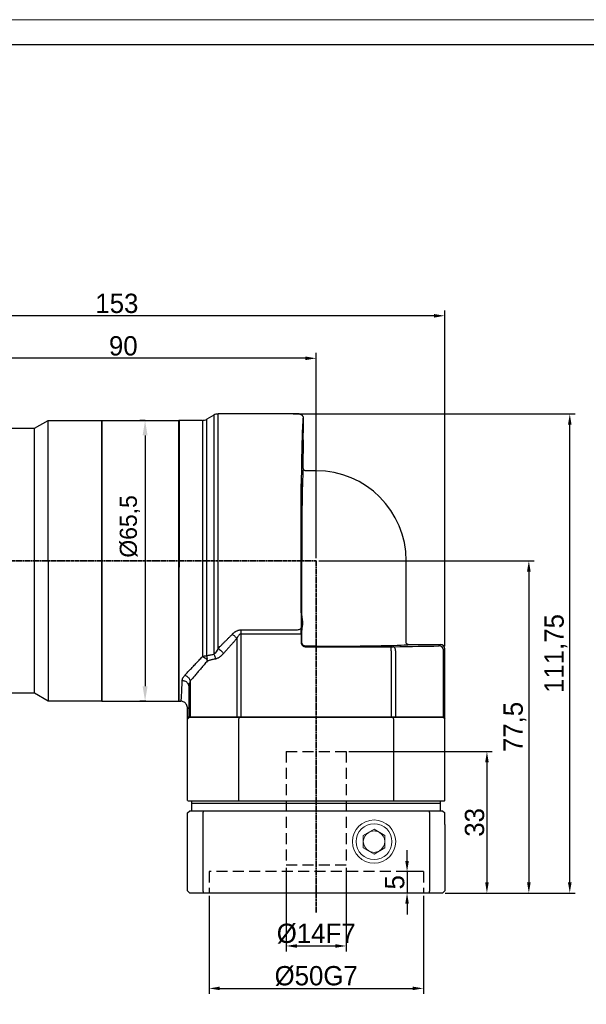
# Model space of a CAD drawing. Header units: millimetres. Extents: x 821 to 1314, y 1003 to 1351.
# Tile 7 of 9: x 1053 to 1185, y 1121 to 1351. Entities that reach past the tile are written whole.
import ezdxf

# ---------------------------------------------------------------- set-up
doc = ezdxf.new("R2010")
doc.units = ezdxf.units.MM
doc.header["$PDSIZE"] = -5
doc.linetypes.add('CENTER', pattern=[0.6, 0.375, -0.075, 0.075, -0.075])
doc.linetypes.add('DASHED', pattern=[19.05, 12.7, -6.35])
doc.layers.get('0').update_dxf_attribs({"lineweight": 18})
doc.layers.get('Defpoints').update_dxf_attribs({"lineweight": 18})
for name, color, linetype, lineweight in [('3中心线层', 1, 'CENTER', 35), ('4虚线层', 6, 'DASHED', 35), ('图框_外框线', 7, 'Continuous', 18), ('尺寸线', 7, 'Continuous', 18), ('尺寸线层', 3, 'Continuous', 18), ('标注线', 7, 'Continuous', 20), ('粗实线', 7, 'Continuous', 50)]:
    doc.layers.add(name, color=color, linetype=linetype, lineweight=lineweight)
doc.styles.add('工程字', font='txt')
doc.dimstyles.new('ISO-25', dxfattribs={"dimtxt": 4.5, "dimasz": 1, "dimexe": 1.25, "dimexo": 0.625, "dimtad": 1, "dimtxsty": '工程字', "dimcen": 2.5, "dimdle": 2, "dimadec": 0, "dimazin": 0, "dimtfac": 1, "dimtmove": 0, "dimatfit": 3, "dimfxl": 1, "dimarcsym": 0})
doc.dimstyles.new('副本 ISO-25', dxfattribs={"dimtxt": 4.5, "dimasz": 2.5, "dimexe": 1.25, "dimexo": 0.625, "dimtad": 1, "dimtxsty": '工程字', "dimcen": 2.5, "dimdle": 5, "dimadec": 0, "dimazin": 0, "dimtfac": 1, "dimtmove": 0, "dimatfit": 3, "dimfxl": 1, "dimtolj": 1, "dimarcsym": 0})

# ---------------------------------------------------------------- blocks, each defined once
blk = doc.blocks.new('*D5')
at = {"layer": 'Defpoints', "color": 0}
for p in [(1116.07, 1258.71), (1181.27, 1258.71), (1151.61, 1146.96)]:
    blk.add_point(p, dxfattribs=at)
at = {"layer": '尺寸线层', "color": 0, "lineweight": -2}
for p, q in [((1116.7, 1258.71), (1182.52, 1258.71)), ((1181.27, 1149.46), (1181.27, 1256.21)), ((1152.23, 1146.96), (1182.52, 1146.96))]:
    blk.add_line(p, q, dxfattribs=at)
at = {"layer": '尺寸线层', "color": 0}
for points in [[(1181.69, 1256.21), (1180.85, 1256.21), (1181.27, 1258.71)], [(1180.85, 1149.46), (1181.69, 1149.46), (1181.27, 1146.96)]]:
    blk.add_solid(points, dxfattribs=at)
at = {"layer": '尺寸线层', "color": 0, "insert": (1178.02, 1202.84), "char_height": 4.5, "attachment_point": 5, "rotation": 90, "style": '工程字'}
blk.add_mtext('\\A1;111,75', dxfattribs=at)
blk = doc.blocks.new('*D6')
at = {"layer": 'Defpoints', "color": 0}
for p in [(1032.11, 1271.69), (1032.11, 1255.16), (1122.11, 1224.46)]:
    blk.add_point(p, dxfattribs=at)
at = {"layer": '尺寸线层', "color": 0, "lineweight": -2}
for p, q in [((1032.11, 1255.79), (1032.11, 1272.94)), ((1122.11, 1225.09), (1122.11, 1272.94)), ((1119.61, 1271.69), (1034.61, 1271.69))]:
    blk.add_line(p, q, dxfattribs=at)
at = {"layer": '尺寸线层', "color": 0}
for points in [[(1034.61, 1272.11), (1034.61, 1271.28), (1032.11, 1271.69)], [(1119.61, 1271.28), (1119.61, 1272.11), (1122.11, 1271.69)]]:
    blk.add_solid(points, dxfattribs=at)
at = {"layer": '尺寸线层', "color": 0, "insert": (1077.11, 1274.57), "char_height": 4.5, "attachment_point": 5, "style": '工程字'}
blk.add_mtext('\\A1;90', dxfattribs=at)
blk = doc.blocks.new('*D7')
at = {"layer": 'Defpoints', "color": 0}
for p in [(999.11, 1281.61), (999.11, 1230.66), (1152.11, 1203.94)]:
    blk.add_point(p, dxfattribs=at)
at = {"layer": '尺寸线层', "color": 0, "lineweight": -2}
for p, q in [((999.11, 1231.29), (999.11, 1282.86)), ((1149.61, 1281.61), (1001.61, 1281.61)), ((1152.11, 1204.56), (1152.11, 1282.86))]:
    blk.add_line(p, q, dxfattribs=at)
at = {"layer": '尺寸线层', "color": 0}
for points in [[(1001.61, 1282.02), (1001.61, 1281.19), (999.11, 1281.61)], [(1149.61, 1281.19), (1149.61, 1282.02), (1152.11, 1281.61)]]:
    blk.add_solid(points, dxfattribs=at)
at = {"layer": '尺寸线层', "color": 0, "insert": (1075.61, 1284.48), "char_height": 4.5, "attachment_point": 5, "style": '工程字'}
blk.add_mtext('\\A1;153', dxfattribs=at)
blk = doc.blocks.new('*D8')
at = {"layer": 'Defpoints', "color": 0}
for p in [(1097.11, 1146.96), (1147.11, 1146.96), (1147.11, 1124.73)]:
    blk.add_point(p, dxfattribs=at)
at = {"layer": '尺寸线层', "color": 0, "lineweight": -2}
for p, q in [((1097.11, 1146.34), (1097.11, 1123.48)), ((1147.11, 1146.34), (1147.11, 1123.48)), ((1099.61, 1124.73), (1144.61, 1124.73))]:
    blk.add_line(p, q, dxfattribs=at)
at = {"layer": '尺寸线层', "color": 0}
for points in [[(1099.61, 1125.15), (1099.61, 1124.32), (1097.11, 1124.73)], [(1144.61, 1124.32), (1144.61, 1125.15), (1147.11, 1124.73)]]:
    blk.add_solid(points, dxfattribs=at)
at = {"layer": '尺寸线层', "color": 0, "insert": (1122.11, 1127.61), "char_height": 4.5, "attachment_point": 5, "style": '工程字'}
blk.add_mtext('\\A1;%%C50G7', dxfattribs=at)
blk = doc.blocks.new('*D10')
at = {"layer": 'Defpoints', "color": 0}
for p in [(1122.11, 1224.46), (1151.61, 1146.96), (1171.72, 1146.96)]:
    blk.add_point(p, dxfattribs=at)
at = {"layer": '尺寸线层', "color": 0, "lineweight": -2}
for p, q in [((1122.73, 1224.46), (1172.97, 1224.46)), ((1171.72, 1221.96), (1171.72, 1149.46)), ((1152.23, 1146.96), (1172.97, 1146.96))]:
    blk.add_line(p, q, dxfattribs=at)
at = {"layer": '尺寸线层', "color": 0}
for points in [[(1172.14, 1221.96), (1171.3, 1221.96), (1171.72, 1224.46)], [(1171.3, 1149.46), (1172.14, 1149.46), (1171.72, 1146.96)]]:
    blk.add_solid(points, dxfattribs=at)
at = {"layer": '尺寸线层', "color": 0, "insert": (1168.47, 1185.71), "char_height": 4.5, "attachment_point": 5, "rotation": 90, "style": '工程字'}
blk.add_mtext('\\A1;77,5', dxfattribs=at)
blk = doc.blocks.new('*D11')
at = {"layer": 'Defpoints', "color": 0}
for p in [(1097.11, 1146.96), (1147.11, 1146.96), (1147.11, 1124.73)]:
    blk.add_point(p, dxfattribs=at)
at = {"layer": '尺寸线层', "color": 0, "lineweight": -2}
for p, q in [((1097.11, 1146.34), (1097.11, 1123.48)), ((1147.11, 1146.34), (1147.11, 1123.48)), ((1099.61, 1124.73), (1144.61, 1124.73))]:
    blk.add_line(p, q, dxfattribs=at)
at = {"layer": '尺寸线层', "color": 0}
for points in [[(1099.61, 1125.15), (1099.61, 1124.32), (1097.11, 1124.73)], [(1144.61, 1124.32), (1144.61, 1125.15), (1147.11, 1124.73)]]:
    blk.add_solid(points, dxfattribs=at)
at = {"layer": '尺寸线层', "color": 0, "insert": (1122.11, 1127.61), "char_height": 4.5, "attachment_point": 5, "style": '工程字'}
blk.add_mtext('\\A1;%%C50G7', dxfattribs=at)
blk = doc.blocks.new('*D12')
at = {"layer": 'Defpoints', "color": 0}
for p in [(1115.11, 1153.46), (1129.11, 1153.46), (1129.11, 1134.63)]:
    blk.add_point(p, dxfattribs=at)
at = {"layer": '尺寸线层', "color": 0, "lineweight": -2}
for p, q in [((1115.11, 1152.84), (1115.11, 1133.38)), ((1129.11, 1152.84), (1129.11, 1133.38)), ((1117.61, 1134.63), (1126.61, 1134.63))]:
    blk.add_line(p, q, dxfattribs=at)
at = {"layer": '尺寸线层', "color": 0}
for points in [[(1117.61, 1135.04), (1117.61, 1134.21), (1115.11, 1134.63)], [(1126.61, 1134.21), (1126.61, 1135.04), (1129.11, 1134.63)]]:
    blk.add_solid(points, dxfattribs=at)
at = {"layer": '尺寸线层', "color": 0, "insert": (1122.11, 1137.5), "char_height": 4.5, "attachment_point": 5, "style": '工程字'}
blk.add_mtext('\\A1;%%C14F7', dxfattribs=at)
blk = doc.blocks.new('*D13')
at = {"layer": 'Defpoints', "color": 0}
for p in [(1129.11, 1179.96), (1151.61, 1146.96), (1161.94, 1146.96)]:
    blk.add_point(p, dxfattribs=at)
at = {"layer": '尺寸线层', "color": 0, "lineweight": -2}
for p, q in [((1129.73, 1179.96), (1163.19, 1179.96)), ((1161.94, 1177.46), (1161.94, 1149.46)), ((1152.23, 1146.96), (1163.19, 1146.96))]:
    blk.add_line(p, q, dxfattribs=at)
at = {"layer": '尺寸线层', "color": 0}
for points in [[(1162.36, 1177.46), (1161.53, 1177.46), (1161.94, 1179.96)], [(1161.53, 1149.46), (1162.36, 1149.46), (1161.94, 1146.96)]]:
    blk.add_solid(points, dxfattribs=at)
at = {"layer": '尺寸线层', "color": 0, "insert": (1159.07, 1163.46), "char_height": 4.5, "attachment_point": 5, "rotation": 90, "style": '工程字'}
blk.add_mtext('\\A1;33', dxfattribs=at)
blk = doc.blocks.new('*D14')
at = {"layer": 'Defpoints', "color": 0}
for p in [(1147.11, 1151.98), (1143.31, 1146.98), (1147.11, 1146.98)]:
    blk.add_point(p, dxfattribs=at)
at = {"layer": '尺寸线层', "color": 0, "lineweight": -2}
for p, q in [((1143.31, 1154.48), (1143.31, 1156.98)), ((1146.48, 1151.98), (1142.06, 1151.98)), ((1143.31, 1151.98), (1143.31, 1146.98)), ((1146.48, 1146.98), (1142.06, 1146.98)), ((1143.31, 1144.48), (1143.31, 1141.98))]:
    blk.add_line(p, q, dxfattribs=at)
at = {"layer": '尺寸线层', "color": 0}
for points in [[(1142.89, 1154.48), (1143.73, 1154.48), (1143.31, 1151.98)], [(1143.73, 1144.48), (1142.89, 1144.48), (1143.31, 1146.98)]]:
    blk.add_solid(points, dxfattribs=at)
at = {"layer": '尺寸线层', "color": 0, "insert": (1140.44, 1149.48), "char_height": 4.5, "attachment_point": 5, "rotation": 90, "style": '工程字'}
blk.add_mtext('\\A1;5', dxfattribs=at)
blk = doc.blocks.new('*D18')
at = {"layer": 'Defpoints', "color": 0}
for p in [(1082.81, 1257.21), (1082.19, 1191.71), (1082.99, 1191.71)]:
    blk.add_point(p, dxfattribs=at)
at = {"layer": '尺寸线层', "color": 0, "linetype": 'ByBlock', "lineweight": -2}
for p, q in [((1082.19, 1257.21), (1080.94, 1257.21)), ((1082.19, 1253.71), (1082.19, 1195.21)), ((1082.37, 1191.71), (1080.94, 1191.71))]:
    blk.add_line(p, q, dxfattribs=at)
at = {"layer": '尺寸线层', "color": 0}
for points in [[(1082.77, 1253.71), (1081.61, 1253.71), (1082.19, 1257.21)], [(1081.61, 1195.21), (1082.77, 1195.21), (1082.19, 1191.71)]]:
    blk.add_solid(points, dxfattribs=at)
at = {"layer": '尺寸线层', "color": 0, "insert": (1078.65, 1232.48), "char_height": 4, "attachment_point": 5, "rotation": 90, "style": '工程字'}
blk.add_mtext('%%C65,5', dxfattribs=at)
blk = doc.blocks.new('D64')
at = {"linetype": 'Continuous', "lineweight": 30}
for p, q in [((5.5, 62.01), (3.83, 61.04)), ((25.36, 62.28), (6.49, 62.28)), ((2.83, 60.78), (-2.64, 60.78)), ((-2.64, 28.03), (-2.64, 60.78)), ((26.36, 49.53), (26.36, 53.03)), ((29.36, 49.03), (26.86, 49.03)), ((-2.64, -4.72), (-2.64, 28.03)), ((50.36, 9), (50.36, 28.03)), ((50.86, 8.5), (58.36, 8.5)), ((59.36, -8.47), (59.36, 7.5)), ((-2.64, -4.72), (-2.2, -4.72)), ((-0.64, -8.47), (-0.64, -6.47)), ((-0.32, -8.47), (-0.64, -8.47)), ((0, -8.47), (-0.32, -8.47)), ((10.84, -8.47), (0, -8.47)), ((11.9, -8.47), (10.84, -8.47)), ((46.83, -8.47), (11.9, -8.47)), ((47.88, -8.47), (46.83, -8.47)), ((58.73, -8.47), (47.88, -8.47)), ((59.05, -8.47), (58.73, -8.47)), ((59.36, -8.47), (59.05, -8.47))]:
    blk.add_line(p, q, dxfattribs=at)
at = {"linetype": 'Continuous', "lineweight": 25}
for p, q in [((6.49, 7.58), (6.49, 62.28)), ((2.83, 60.78), (2.83, 5.7)), ((26.36, 61.03), (26.36, 61.28)), ((25.99, 15.22), (25.99, 28.03)), ((11.9, 11.93), (24.85, 11.93)), ((11.9, 11), (11.9, 11.93)), ((25.99, 9.12), (25.99, 11.83)), ((10.84, 9.91), (10.84, -8.47)), ((11.9, 11), (24.86, 11)), ((11.9, -8.47), (11.9, 11)), ((24.86, 11), (25.86, 11)), ((25.86, 11), (25.86, 8.99)), ((25.86, 8.99), (25.99, 9.12)), ((26.99, 8.12), (26.86, 7.99)), ((26.86, 7.99), (46.83, 7.99)), ((29.36, 8.12), (26.99, 8.12)), ((29.36, 8.12), (29.36, 8.62)), ((46.83, 6.99), (46.83, 7.99)), ((46.83, 6.99), (46.83, -8.47)), ((47.88, 6.99), (47.88, -8.47)), ((58.05, 8.18), (58.36, 8.5)), ((59.36, 7.5), (59.05, 7.18)), ((59.05, -1.12), (59.05, 7.18)), ((0, 0), (0, -8.47)), ((-0.32, -1.39), (-0.32, -8.47)), ((59.05, -8.47), (59.05, -1.12))]:
    blk.add_line(p, q, dxfattribs=at)
at = {"linetype": 'Continuous', "lineweight": 25, "flags": 128}
for points in [[(24.85, 11.93), (25.04, 11.94), (25.23, 11.97), (25.4, 12.01), (25.55, 12.07), (25.68, 12.14), (25.77, 12.22), (25.83, 12.31), (25.85, 12.4)], [(47.88, 6.99), (47.87, 7.19), (47.84, 7.37), (47.79, 7.54), (47.73, 7.7), (47.65, 7.82), (47.56, 7.91), (47.46, 7.97), (47.35, 7.99)]]:
    blk.add_lwpolyline(points, dxfattribs=at)
at = {"linetype": 'Continuous', "lineweight": 30}
for centre, radius, start, end in [((6.49, 60.29), 1.99, 90, 120), ((2.83, 62.76), 1.99, 270, 299.9873), ((29.36, 28.03), 21, 0, 90)]:
    blk.add_arc(centre, radius, start, end, dxfattribs=at)
at = {"linetype": 'Continuous', "lineweight": 25}
blk.add_arc((58.05, 7.18), 1, 0.0209, 89.9797, dxfattribs=at)
at = {"linetype": 'Continuous', "lineweight": 30}
for centre, major_axis, ratio, start_param, end_param in [((26.36, 57.03), (0, 4), 0.017455, 0, 3.141593), ((58.36, 7.5), (0.707, 0.707), 0.999695, 5.497939, 7.068431)]:
    blk.add_ellipse(centre, major_axis=major_axis, ratio=ratio, start_param=start_param, end_param=end_param, dxfattribs=at)
at = {"linetype": 'Continuous', "lineweight": 25}
for centre, major_axis, start_param, end_param in [((26.36, 28.03), (0, 21.5), 0.000406, 1.570796), ((25.93, 13.53), (0, 4), 5.149766, 10.558197), ((25.81, 11), (0, 2.99), 4.712389, 5.201566), ((29.36, 8.5), (21.5, 0), 4.712389, 6.282779), ((46.83, 8.01), (0.988, 0), 4.712389, 5.269966), ((29.36, 8.5), (34, 0), 5.269966, 5.707865), ((57.06, 8.18), (0.988, 0), 5.706902, 6.266003)]:
    blk.add_ellipse(centre, major_axis=major_axis, ratio=0.017455, start_param=start_param, end_param=end_param, dxfattribs=at)
blk.add_ellipse((25.93, 42.53), major_axis=(0, 4), ratio=0.017455, dxfattribs=at)
for points, knots in [([(5.5, 62.01), (5.5, 62.01), (5.5, 62.01), (5.5, 61.99), (5.5, 61.97), (5.5, 61.93), (5.5, 61.89), (5.5, 61.83), (5.5, 61.77), (5.5, 61.69), (5.5, 61.61), (5.5, 61.51), (5.5, 61.41), (5.5, 61.29), (5.5, 61.17), (5.5, 61.03), (5.5, 60.89), (5.5, 60.74), (5.5, 60.57), (5.5, 60.4), (5.5, 60.22), (5.5, 60.03), (5.5, 59.82), (5.5, 59.61), (5.5, 59.39), (5.5, 59.16), (5.5, 58.93), (5.5, 58.68), (5.5, 58.42), (5.5, 58.16), (5.5, 57.88), (5.5, 57.6), (5.5, 57.31), (5.5, 57.01), (5.5, 56.7), (5.5, 56.38), (5.5, 56.05), (5.5, 55.72), (5.5, 55.38), (5.5, 55.03), (5.5, 54.67), (5.5, 54.3), (5.5, 53.93), (5.5, 53.54), (5.5, 53.16), (5.5, 52.76), (5.5, 52.35), (5.5, 51.94), (5.5, 51.53), (5.5, 51.1), (5.5, 50.67), (5.5, 50.23), (5.5, 49.78), (5.5, 49.33), (5.5, 48.88), (5.5, 48.41), (5.5, 47.94), (5.5, 47.47), (5.5, 46.98), (5.5, 46.5), (5.5, 46), (5.5, 45.51), (5.5, 45), (5.5, 44.49), (5.5, 43.98), (5.5, 43.46), (5.5, 42.94), (5.5, 42.26), (5.5, 41.41), (5.5, 40.39), (5.5, 39.36), (5.5, 38.32), (5.5, 37.26), (5.5, 36.2), (5.5, 35.13), (5.5, 34.05), (5.5, 32.96), (5.5, 31.87), (5.5, 30.77), (5.5, 29.67), (5.5, 28.57), (5.5, 27.47), (5.5, 26.37), (5.5, 25.27), (5.5, 24.18), (5.5, 23.09), (5.5, 22), (5.5, 20.92), (5.5, 19.85), (5.5, 18.78), (5.5, 17.73), (5.5, 16.69), (5.5, 15.65), (5.5, 14.63), (5.5, 13.63), (5.5, 12.64), (5.5, 11.67), (5.5, 10.71), (5.5, 9.77), (5.5, 8.85), (5.5, 7.96), (5.5, 7.08), (5.5, 6.51), (5.5, 6.23)], [0, 0, 0, 0, 0.007576, 0.015152, 0.022728, 0.030304, 0.037879, 0.045455, 0.053031, 0.060607, 0.068183, 0.075759, 0.083335, 0.090911, 0.098486, 0.106062, 0.113638, 0.121214, 0.12879, 0.136366, 0.143942, 0.151518, 0.159093, 0.166669, 0.174245, 0.181821, 0.189397, 0.196973, 0.204549, 0.212125, 0.2197, 0.227276, 0.234852, 0.242428, 0.250004, 0.25758, 0.265156, 0.272732, 0.280307, 0.287883, 0.295459, 0.303035, 0.310611, 0.318187, 0.325763, 0.333339, 0.340914, 0.34849, 0.356066, 0.363642, 0.371218, 0.378794, 0.38637, 0.393946, 0.401521, 0.409097, 0.416673, 0.424249, 0.431825, 0.439401, 0.446977, 0.454553, 0.462128, 0.469704, 0.47728, 0.484856, 0.492432, 0.500008, 0.514293, 0.528579, 0.542864, 0.55715, 0.571435, 0.585721, 0.600006, 0.614292, 0.628577, 0.642863, 0.657148, 0.671434, 0.685719, 0.700005, 0.71429, 0.728576, 0.742861, 0.757147, 0.771432, 0.785718, 0.800003, 0.814289, 0.828574, 0.84286, 0.857145, 0.871431, 0.885716, 0.900002, 0.914287, 0.928573, 0.942858, 0.957144, 0.971429, 0.985715, 1, 1, 1, 1]), ([(3.83, 5.89), (3.83, 8.24), (3.83, 10.9), (3.83, 16.62), (3.83, 19.68), (3.83, 25.95), (3.83, 29.15), (3.83, 35.44), (3.83, 38.53), (3.83, 44.33), (3.83, 47.04), (3.83, 51.87), (3.83, 53.98), (3.83, 57.44), (3.83, 58.78), (3.83, 60.58), (3.83, 61.04), (3.83, 61.04)], [0, 0, 0, 0, 0.125, 0.125, 0.25, 0.25, 0.375, 0.375, 0.5, 0.5, 0.625, 0.625, 0.75, 0.75, 0.875, 0.875, 1, 1, 1, 1]), ([(26.36, 61.28), (26.36, 61.28), (26.35, 61.27), (26.35, 61.26), (26.34, 61.24), (26.33, 61.21), (26.32, 61.17), (26.31, 61.12), (26.3, 61.07), (26.28, 60.94), (26.25, 60.68), (26.22, 60.21), (26.18, 59.59), (26.13, 58.61), (26.08, 57.05), (26.01, 54.7), (25.96, 51.91), (25.91, 48.73), (25.87, 45.2), (25.83, 41.39), (25.81, 37.35), (25.79, 33.16), (25.78, 28.89), (25.78, 25.32), (25.79, 22.49), (25.8, 20.39), (25.81, 18.32), (25.82, 16.63), (25.83, 15.3), (25.84, 14.32), (25.84, 13.35), (25.85, 12.72), (25.85, 12.4)], [0, 0, 0, 0, 0.007823, 0.01564, 0.023454, 0.031265, 0.039077, 0.046892, 0.05471, 0.062535, 0.093793, 0.125059, 0.156317, 0.187583, 0.250074, 0.312564, 0.375052, 0.437539, 0.500025, 0.56251, 0.624994, 0.687477, 0.74996, 0.812443, 0.843697, 0.874959, 0.906213, 0.937475, 0.953113, 0.968735, 0.984359, 1, 1, 1, 1]), ([(25.99, 15.22), (25.99, 15.18), (25.99, 15.09), (26, 14.96), (26.02, 14.82), (26.04, 14.68), (26.06, 14.54), (26.1, 14.29), (26.15, 13.95), (26.18, 13.52), (26.15, 13.09), (26.09, 12.71), (26.04, 12.37), (26, 12.1), (25.99, 11.92), (25.99, 11.83)], [0, 0, 0, 0, 0.040755, 0.081897, 0.123461, 0.165483, 0.207997, 0.251035, 0.383966, 0.501369, 0.618401, 0.750462, 0.835256, 0.918346, 1, 1, 1, 1]), ([(9.79, 10.9), (9.84, 10.95), (9.93, 11.05), (10.09, 11.18), (10.24, 11.31), (10.39, 11.42), (10.55, 11.52), (10.73, 11.63), (10.94, 11.73), (11.18, 11.82), (11.42, 11.88), (11.66, 11.92), (11.82, 11.93), (11.9, 11.93)], [0, 0, 0, 0, 0.089644, 0.176213, 0.259904, 0.340931, 0.419533, 0.495971, 0.603505, 0.706475, 0.806024, 0.903416, 1, 1, 1, 1]), ([(6.49, 7.58), (6.64, 7.72), (6.92, 8.01), (7.36, 8.45), (7.82, 8.9), (8.29, 9.38), (8.78, 9.87), (9.28, 10.38), (9.62, 10.73), (9.79, 10.9)], [0, 0, 0, 0, 0.130778, 0.265579, 0.404405, 0.547258, 0.69414, 0.845054, 1, 1, 1, 1]), ([(10.84, 9.91), (10.69, 9.73), (10.39, 9.39), (9.93, 8.87), (9.48, 8.37), (9.04, 7.86), (8.6, 7.37), (8.16, 6.88), (7.87, 6.55), (7.72, 6.39)], [0, 0, 0, 0, 0.144654, 0.288698, 0.432138, 0.574981, 0.717234, 0.858905, 1, 1, 1, 1]), ([(9.79, 10.9), (9.98, 10.77), (10.17, 10.61), (10.54, 10.27), (10.7, 10.09), (10.84, 9.91)], [0, 0, 0, 0, 0.5, 0.5, 1, 1, 1, 1]), ([(11.9, 11), (11.88, 11), (11.83, 11), (11.77, 10.98), (11.7, 10.96), (11.63, 10.93), (11.57, 10.89), (11.5, 10.85), (11.43, 10.79), (11.37, 10.73), (11.27, 10.62), (11.14, 10.45), (10.98, 10.2), (10.89, 10.01), (10.84, 9.91)], [0, 0, 0, 0, 0.040766, 0.082342, 0.125323, 0.170248, 0.217591, 0.267757, 0.321087, 0.377865, 0.438325, 0.59803, 0.784876, 1, 1, 1, 1]), ([(6.49, 7.58), (6.72, 7.44), (6.96, 7.26), (7.39, 6.84), (7.58, 6.61), (7.72, 6.39)], [0, 0, 0, 0, 0.5, 0.5, 1, 1, 1, 1]), ([(25.86, 8.99), (25.86, 8.96), (25.86, 8.89), (25.88, 8.8), (25.9, 8.7), (25.93, 8.61), (25.97, 8.52), (26.02, 8.43), (26.08, 8.36), (26.15, 8.28), (26.22, 8.22), (26.3, 8.16), (26.39, 8.11), (26.47, 8.07), (26.57, 8.03), (26.66, 8.01), (26.76, 7.99), (26.82, 7.99), (26.86, 7.99)], [0, 0, 0, 0, 0.062521, 0.125033, 0.187539, 0.250038, 0.312533, 0.375024, 0.437512, 0.5, 0.562488, 0.624976, 0.687467, 0.749962, 0.812461, 0.874967, 0.937479, 1, 1, 1, 1]), ([(26.99, 8.12), (26.73, 8.12), (26.47, 8.23), (26.1, 8.6), (25.99, 8.86), (25.99, 9.12)], [0, 0, 0, 0, 0.5, 0.5, 1, 1, 1, 1]), ([(-1.29, 1.32), (-1.2, 1.42), (-1.01, 1.62), (-0.71, 1.93), (-0.4, 2.26), (-0.08, 2.59), (0.25, 2.94), (0.59, 3.3), (0.94, 3.67), (1.3, 4.05), (1.67, 4.45), (2.05, 4.85), (2.43, 5.27), (2.7, 5.56), (2.83, 5.7)], [0, 0, 0, 0, 0.075346, 0.152128, 0.230351, 0.31002, 0.391142, 0.473719, 0.557757, 0.64326, 0.730232, 0.818677, 0.908599, 1, 1, 1, 1]), ([(3.93, 4.63), (3.81, 4.49), (3.57, 4.2), (3.22, 3.78), (2.87, 3.36), (2.53, 2.96), (2.19, 2.56), (1.86, 2.17), (1.53, 1.79), (1.21, 1.41), (0.9, 1.05), (0.59, 0.69), (0.29, 0.34), (0.1, 0.11), (0, 0)], [0, 0, 0, 0, 0.086438, 0.172282, 0.25754, 0.342222, 0.426334, 0.509888, 0.592892, 0.675356, 0.757288, 0.8387, 0.9196, 1, 1, 1, 1]), ([(2.83, 5.7), (2.87, 5.72), (2.96, 5.74), (3.1, 5.78), (3.26, 5.82), (3.44, 5.85), (3.63, 5.88), (3.76, 5.88), (3.83, 5.89)], [0, 0, 0, 0, 0.114429, 0.249717, 0.405886, 0.582962, 0.780983, 1, 1, 1, 1]), ([(2.83, 5.7), (2.87, 5.69), (2.94, 5.66), (3.03, 5.61), (3.12, 5.56), (3.2, 5.52), (3.27, 5.47), (3.33, 5.43), (3.38, 5.39), (3.47, 5.32), (3.6, 5.21), (3.76, 5.05), (3.84, 4.94), (3.88, 4.88)], [0, 0, 0, 0, 0.087363, 0.168399, 0.242661, 0.30982, 0.36965, 0.42201, 0.466822, 0.504056, 0.673059, 0.83898, 1, 1, 1, 1]), ([(3.83, 5.89), (3.96, 5.92), (4.23, 5.98), (4.65, 6.07), (5.07, 6.15), (5.36, 6.2), (5.5, 6.23)], [0, 0, 0, 0, 0.251554, 0.502005, 0.751451, 1, 1, 1, 1]), ([(3.83, 5.89), (3.86, 5.74), (3.88, 5.58), (3.9, 5.24), (3.9, 5.06), (3.88, 4.88)], [0, 0, 0, 0, 0.5, 0.5, 1, 1, 1, 1]), ([(3.87, 4.86), (3.86, 4.85), (3.85, 4.83), (3.83, 4.82), (3.83, 4.81)], [0, 0, 0, 0, 0.481774, 1, 1, 1, 1]), ([(5.84, 5.12), (5.74, 5.1), (5.53, 5.06), (5.21, 4.99), (4.89, 4.91), (4.57, 4.82), (4.25, 4.73), (4.04, 4.67), (3.93, 4.63)], [0, 0, 0, 0, 0.157533, 0.31869, 0.483494, 0.651967, 0.824129, 1, 1, 1, 1]), ([(5.5, 6.23), (5.59, 6.07), (5.67, 5.89), (5.78, 5.51), (5.82, 5.31), (5.84, 5.12)], [0, 0, 0, 0, 0.5, 0.5, 1, 1, 1, 1]), ([(7.72, 6.39), (7.66, 6.33), (7.55, 6.2), (7.34, 5.99), (7.15, 5.82), (6.97, 5.68), (6.8, 5.55), (6.59, 5.41), (6.34, 5.28), (6.09, 5.18), (5.92, 5.14), (5.84, 5.12)], [0, 0, 0, 0, 0.107061, 0.210621, 0.356254, 0.427351, 0.502144, 0.633578, 0.759733, 0.881532, 1, 1, 1, 1]), ([(-2.2, -4.72), (-2.15, -4.72), (-2.09, -4.31), (-1.99, -2.68), (-1.94, -1.47), (-1.89, 0.1)], [0, 0, 0, 0, 0.5, 0.5, 1, 1, 1, 1]), ([(-1.89, 0.1), (-1.88, 0.13), (-1.88, 0.2), (-1.86, 0.3), (-1.84, 0.4), (-1.81, 0.5), (-1.77, 0.61), (-1.71, 0.74), (-1.62, 0.92), (-1.47, 1.12), (-1.35, 1.25), (-1.29, 1.32)], [0, 0, 0, 0, 0.083134, 0.166095, 0.249025, 0.332062, 0.415344, 0.499011, 0.66651, 0.833133, 1, 1, 1, 1]), ([(-1.89, 0.1), (-1.64, 0.1), (-1.38, 0.04), (-0.92, -0.18), (-0.73, -0.35), (-0.61, -0.53)], [0, 0, 0, 0, 0.5, 0.5, 1, 1, 1, 1]), ([(-1.29, 1.32), (-1.08, 1.25), (-0.85, 1.13), (-0.45, 0.8), (-0.28, 0.6), (-0.17, 0.39)], [0, 0, 0, 0, 0.5, 0.5, 1, 1, 1, 1]), ([(0, 0), (-0.02, -0.05), (-0.06, -0.14), (-0.12, -0.31), (-0.18, -0.49), (-0.25, -0.72), (-0.29, -0.97), (-0.32, -1.21), (-0.32, -1.34), (-0.32, -1.39)], [0, 0, 0, 0, 0.099781, 0.215979, 0.348602, 0.497652, 0.715043, 0.882495, 1, 1, 1, 1]), ([(-0.61, -0.53), (-0.51, -0.67), (-0.44, -0.81), (-0.35, -1.11), (-0.32, -1.25), (-0.32, -1.39)], [0, 0, 0, 0, 0.5, 0.5, 1, 1, 1, 1])]:
    blk.add_open_spline(points, degree=3, knots=knots, dxfattribs=at)
at = {"linetype": 'Continuous', "lineweight": 30}
for points, knots in [([(25.36, 62.28), (25.4, 62.27), (25.47, 62.27), (25.57, 62.26), (25.68, 62.23), (25.79, 62.18), (25.89, 62.13), (25.98, 62.06), (26.09, 61.97), (26.2, 61.84), (26.29, 61.67), (26.35, 61.48), (26.36, 61.34), (26.36, 61.28)], [0, 0, 0, 0, 0.065607, 0.133699, 0.204011, 0.276206, 0.349882, 0.42458, 0.499802, 0.61623, 0.740498, 0.8696, 1, 1, 1, 1]), ([(26.86, 49.03), (26.84, 49.03), (26.79, 49.03), (26.73, 49.04), (26.67, 49.06), (26.62, 49.09), (26.58, 49.11), (26.55, 49.13), (26.53, 49.15), (26.52, 49.16), (26.48, 49.2), (26.42, 49.28), (26.37, 49.4), (26.37, 49.48), (26.36, 49.53)], [0, 0, 0, 0, 0.093918, 0.181291, 0.260181, 0.329119, 0.387102, 0.43352, 0.46805, 0.490553, 0.500987, 0.673892, 0.841975, 1, 1, 1, 1]), ([(50.86, 8.5), (50.84, 8.5), (50.8, 8.5), (50.74, 8.51), (50.68, 8.53), (50.62, 8.56), (50.56, 8.6), (50.5, 8.65), (50.4, 8.77), (50.38, 8.9), (50.36, 9)], [0, 0, 0, 0, 0.077913, 0.1589, 0.242459, 0.327974, 0.414729, 0.501941, 0.643652, 1, 1, 1, 1]), ([(-0.91, -5.46), (-1.04, -5.24), (-1.23, -5.05), (-1.69, -4.79), (-1.95, -4.72), (-2.2, -4.72)], [0, 0, 0, 0, 0.5, 0.5, 1, 1, 1, 1]), ([(-0.64, -6.47), (-0.64, -6.31), (-0.66, -6.14), (-0.75, -5.79), (-0.82, -5.62), (-0.91, -5.46)], [0, 0, 0, 0, 0.5, 0.5, 1, 1, 1, 1])]:
    blk.add_open_spline(points, degree=3, knots=knots, dxfattribs=at)
at = {"linetype": 'Continuous', "lineweight": 25}
for points in [[(6.49, 7.58), (6.2, 6.99), (5.87, 6.48), (5.5, 6.23)], [(3.88, 4.88), (3.88, 4.88), (3.87, 4.87), (3.87, 4.86)], [(3.88, 4.88), (3.9, 4.8), (3.92, 4.72), (3.93, 4.63)], [(-0.17, 0.39), (-0.1, 0.26), (-0.04, 0.13), (0, 0)]]:
    blk.add_open_spline(points, degree=3, dxfattribs=at)

msp = doc.modelspace()

# ---------------------------------------------------------------- linework, layer by layer
for p, q in [((1090.1056, 1191.7143), (1090.1056, 1196.1507)), ((1135.6056, 1161.8511), (1133.1056, 1160.4077)), ((1133.1056, 1160.4077), (1133.1056, 1157.521)), ((1138.1056, 1160.4077), (1135.6056, 1161.8511)), ((1138.1056, 1157.521), (1138.1056, 1160.4077)), ((1133.1056, 1157.521), (1135.6056, 1156.0776)), ((1135.6056, 1156.0776), (1138.1056, 1157.521))]:
    msp.add_line(p, q)
at = {"extrusion": (0, 0, -1)}
for start, end in [(270, 90), (90, 270)]:
    msp.add_arc((-1135.6056, 1158.9643), 5.05, start, end, dxfattribs=at)
for radius, start, end in [(4.188, 90, 270), (4.188, 270, 90), (2.5, 120, 180), (2.5, 90, 120), (2.5, 60, 90), (2.5, 0, 60), (2.5, 180, 240), (2.5, 300, 0), (2.5, 240, 270), (2.5, 270, 300)]:
    msp.add_arc((1135.6056, 1158.9643), radius, start, end)
at = {"layer": '3中心线层'}
for p in [(996.8568, 1224.4643), (1122.1056, 1142.4643)]:
    msp.add_line(p, (1122.1056, 1224.4643), dxfattribs=at)
at = {"layer": '4虚线层', "color": 0, "lineweight": -2, "ltscale": 0.2}
for p, q in [((1115.1056, 1179.9643), (1115.1056, 1153.4643)), ((1115.1056, 1179.9643), (1129.1056, 1179.9643)), ((1129.1056, 1179.9643), (1129.1056, 1153.4643)), ((1129.1056, 1153.4643), (1115.1056, 1153.4643)), ((1147.1056, 1151.9643), (1097.1056, 1151.9643)), ((1097.1056, 1151.9643), (1097.1056, 1146.9643)), ((1147.1056, 1151.9643), (1147.1056, 1146.9643))]:
    msp.add_line(p, q, dxfattribs=at)
at = {"layer": '图框_外框线', "color": 3}
msp.add_lwpolyline([(821.3881, 1002.5151), (1313.7222, 1002.5151), (1313.7222, 1350.6657), (821.3881, 1350.6657)], close=True, dxfattribs=at)
at = {"layer": '图框_外框线', "color": 3, "lineweight": 25}
msp.add_lwpolyline([(850.6937, 1008.3762), (1307.8611, 1008.3762), (1307.8611, 1344.8046), (850.6937, 1344.8046)], close=True, dxfattribs=at)
at = {"layer": '标注线', "color": 0, "lineweight": -3}
for p, q in [((1092.4435, 1187.9022), (1092.1056, 1187.5643)), ((1104.0778, 1187.5643), (1104.1891, 1187.9643)), ((1104.0778, 1168.5643), (1104.0778, 1187.5643)), ((1140.022, 1187.9643), (1140.1333, 1187.5643)), ((1140.1333, 1187.5643), (1140.1333, 1168.5643)), ((1151.7056, 1187.9643), (1152.1056, 1187.5643)), ((1095.8377, 1166.1643), (1095.648, 1165.6643)), ((1095.648, 1165.6643), (1095.648, 1147.4643)), ((1148.3734, 1166.1643), (1148.5631, 1165.6643)), ((1148.5631, 1165.6643), (1148.5631, 1147.4643)), ((1095.648, 1147.4643), (1095.8377, 1146.9643)), ((1148.5631, 1147.4643), (1148.3734, 1146.9643))]:
    msp.add_line(p, q, dxfattribs=at)
at = {"layer": '标注线', "color": 1, "lineweight": -3}
for p, q in [((1104.0778, 1168.5643), (1104.1056, 1168.4643)), ((1140.1333, 1168.5643), (1140.1056, 1168.4643))]:
    msp.add_line(p, q, dxfattribs=at)
at = {"layer": '粗实线', "color": 0, "lineweight": 30}
for p, q in [((1056.4013, 1255.3643), (1059.6056, 1257.2143)), ((1059.6056, 1257.2143), (1071.9556, 1257.2143)), ((1059.6056, 1224.4643), (1059.6056, 1257.2143)), ((1071.9556, 1257.2143), (1072.1056, 1257.0643)), ((1072.1056, 1191.7143), (1072.1056, 1257.2143)), ((1072.1056, 1224.4643), (1072.1056, 1257.0643)), ((1047.7556, 1255.3643), (1056.4013, 1255.3643)), ((1056.4013, 1224.4643), (1056.4013, 1255.3643)), ((1056.4013, 1193.5643), (1056.4013, 1224.4643)), ((1059.6056, 1224.4643), (1059.6056, 1191.7143)), ((1072.1056, 1224.4643), (1072.1056, 1191.8643)), ((1056.4013, 1193.5643), (1047.7556, 1193.5643)), ((1059.6056, 1191.7143), (1056.4013, 1193.5643)), ((1072.1056, 1191.8643), (1071.9556, 1191.7143)), ((1071.9556, 1191.7143), (1059.6056, 1191.7143)), ((1092.1056, 1190.2144), (1092.1056, 1190.2143)), ((1092.1056, 1190.2143), (1092.1056, 1189.9643)), ((1092.1056, 1168.5643), (1092.1056, 1189.9643)), ((1152.1056, 1168.5643), (1152.1056, 1189.9643)), ((1092.1056, 1187.9643), (1092.4086, 1187.9643)), ((1092.4086, 1187.9643), (1103.5829, 1187.9643)), ((1103.5829, 1187.9643), (1104.6413, 1187.9643)), ((1104.6413, 1187.9643), (1139.5698, 1187.9643)), ((1139.5698, 1187.9643), (1140.6282, 1187.9643)), ((1140.6282, 1187.9643), (1151.8025, 1187.9643)), ((1152.1056, 1187.9643), (1151.8025, 1187.9643)), ((1092.1056, 1168.5643), (1092.2056, 1168.4643)), ((1092.2056, 1168.4643), (1152.0056, 1168.4643)), ((1093.1056, 1167.9643), (1151.1056, 1167.9643)), ((1152.1056, 1168.5643), (1152.0056, 1168.4643)), ((1092.1056, 1165.6643), (1092.6056, 1166.1643)), ((1092.6056, 1166.1643), (1151.6056, 1166.1643)), ((1151.6056, 1166.1643), (1152.1056, 1165.6643)), ((1152.1056, 1165.4643), (1152.1056, 1165.6643))]:
    msp.add_line(p, q, dxfattribs=at)
at = {"layer": '粗实线', "linetype": 'Continuous', "lineweight": 30}
for p, q in [((1072.1056, 1257.2144), (1072.1056, 1222.9644)), ((1072.1056, 1257.2144), (1072.1056, 1222.9644)), ((1072.1056, 1257.2143), (1090.1056, 1257.2143)), ((1090.1056, 1257.2144), (1090.1056, 1222.9644)), ((1090.1056, 1257.2144), (1090.1056, 1222.9644)), ((1090.1056, 1196.1507), (1090.1056, 1257.2143)), ((1090.1056, 1191.7143), (1090.1056, 1257.2143)), ((1072.1056, 1191.7143), (1090.1056, 1191.7143)), ((1093.1056, 1166.1643), (1093.1056, 1168.4643)), ((1151.1056, 1166.1643), (1151.1056, 1168.4643)), ((1092.1056, 1147.4643), (1092.1056, 1165.6643)), ((1092.6056, 1166.1643), (1104.0778, 1166.1643)), ((1152.1056, 1162.9643), (1152.1056, 1165.6643)), ((1152.1056, 1162.9643), (1152.1056, 1147.4643)), ((1092.1056, 1147.4643), (1092.6056, 1146.9643)), ((1151.6056, 1146.9643), (1092.6056, 1146.9643)), ((1152.1056, 1147.4643), (1151.6056, 1146.9643))]:
    msp.add_line(p, q, dxfattribs=at)

# ---------------------------------------------------------------- block references
at = {"layer": '尺寸线', "color": 7}
msp.add_blockref('D64', (1092.7414, 1196.4385), dxfattribs=at)

# ---------------------------------------------------------------- dimensions: what is measured, and where the dimension line sits
at = {"layer": '尺寸线层'}
dim = msp.add_linear_dim(base=(999.1056, 1281.6051), p1=(1152.1056, 1203.9362), p2=(999.1056, 1230.6643), dimstyle='副本 ISO-25', dxfattribs=at)
dim.commit()
dim.dimension.update_dxf_attribs({"geometry": '*D7', "text_midpoint": (1075.6056, 1281.6051), "dimtype": 160})
dim = msp.add_linear_dim(base=(1032.1056, 1271.694), p1=(1122.1056, 1224.4643), p2=(1032.1056, 1255.1643), dimstyle='副本 ISO-25', override={"dimtxsty": '工程字'}, dxfattribs=at)
dim.commit()
dim.dimension.update_dxf_attribs({"geometry": '*D6', "text_midpoint": (1077.1056, 1271.694), "dimtype": 160})
for base, p1, p2, angle, picture, middle in [((1181.2693, 1258.7143), (1151.6056, 1146.9643), (1116.0717, 1258.7143), 90, '*D5', (1181.2693, 1202.8393)), ((1171.7213, 1146.9643), (1122.1056, 1224.4643), (1151.6056, 1146.9643), 90, '*D10', (1171.7213, 1185.7143)), ((1161.9448, 1146.9643), (1129.1056, 1179.9643), (1151.6056, 1146.9643), 270, '*D13', (1161.9448, 1163.4643)), ((1143.3107, 1146.9832), (1147.1056, 1151.9832), (1147.1056, 1146.9832), 270, '*D14', (1143.3107, 1149.4832))]:
    dim = msp.add_linear_dim(base=base, p1=p1, p2=p2, angle=angle, dimstyle='副本 ISO-25', override={"dimtxsty": '工程字'}, dxfattribs=at)
    dim.commit()
    dim.dimension.update_dxf_attribs({"geometry": picture, "text_midpoint": middle, "dimtype": 160})
at = {"layer": '尺寸线层', "linetype": 'ByBlock'}
dim = msp.add_linear_dim(base=(1082.1886, 1191.7143), p1=(1082.8136, 1257.2143), p2=(1082.9946, 1191.7143), angle=90, text='%%C<>', dimstyle='ISO-25', override={"dimtxt": 4, "dimasz": 3.5, "dimgap": 1.2, "dimtxsty": '工程字'}, dxfattribs=at)
dim.commit()
dim.dimension.update_dxf_attribs({"geometry": '*D18', "text_midpoint": (1082.1886, 1232.477), "dimtype": 160})
at = {"layer": '尺寸线层'}
for base, p1, p2, text, picture, middle in [((1129.1056, 1134.6269), (1115.1056, 1153.4643), (1129.1056, 1153.4643), '%%C<>F7', '*D12', (1122.1056, 1134.6269)), ((1147.1056, 1124.7348), (1097.1056, 1146.9643), (1147.1056, 1146.9643), '%%C<>G7', '*D8', (1122.1056, 1124.7348)), ((1147.1056, 1124.7348), (1097.1056, 1146.9643), (1147.1056, 1146.9643), '%%C<>G7', '*D11', (1122.1056, 1124.7348))]:
    dim = msp.add_linear_dim(base=base, p1=p1, p2=p2, angle=180, text=text, dimstyle='副本 ISO-25', override={"dimtxsty": '工程字'}, dxfattribs=at)
    dim.commit()
    dim.dimension.update_dxf_attribs({"geometry": picture, "text_midpoint": middle, "dimtype": 160})

doc.saveas('drawing.dxf')
